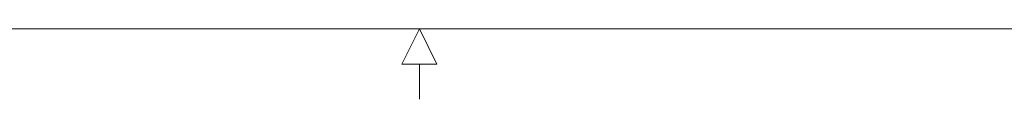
# Model space of a CAD drawing. Header units: inches. Extents: x 0.3 to 21.7, y 0.5 to 16.5.
# Tile 20 of 37: x 9.638 to 12.994, y 0.51 to 0.75. Entities that reach past the tile are written whole.
import ezdxf

# ---------------------------------------------------------------- set-up
doc = ezdxf.new("R2010")
doc.units = ezdxf.units.IN
doc.header["$MEASUREMENT"] = 0

msp = doc.modelspace()

# ---------------------------------------------------------------- linework, layer by layer
at = {"color": 7, "linetype": 'Continuous', "lineweight": 0}
for p, q in [((21.5, 0.75), (0.5, 0.75)), ((11, 0.75), (10.94, 0.63)), ((11, 0.75), (11.06, 0.63)), ((11.06, 0.63), (10.94, 0.63)), ((11, 0.63), (11, 0.51))]:
    msp.add_line(p, q, dxfattribs=at)

doc.saveas('drawing.dxf')
